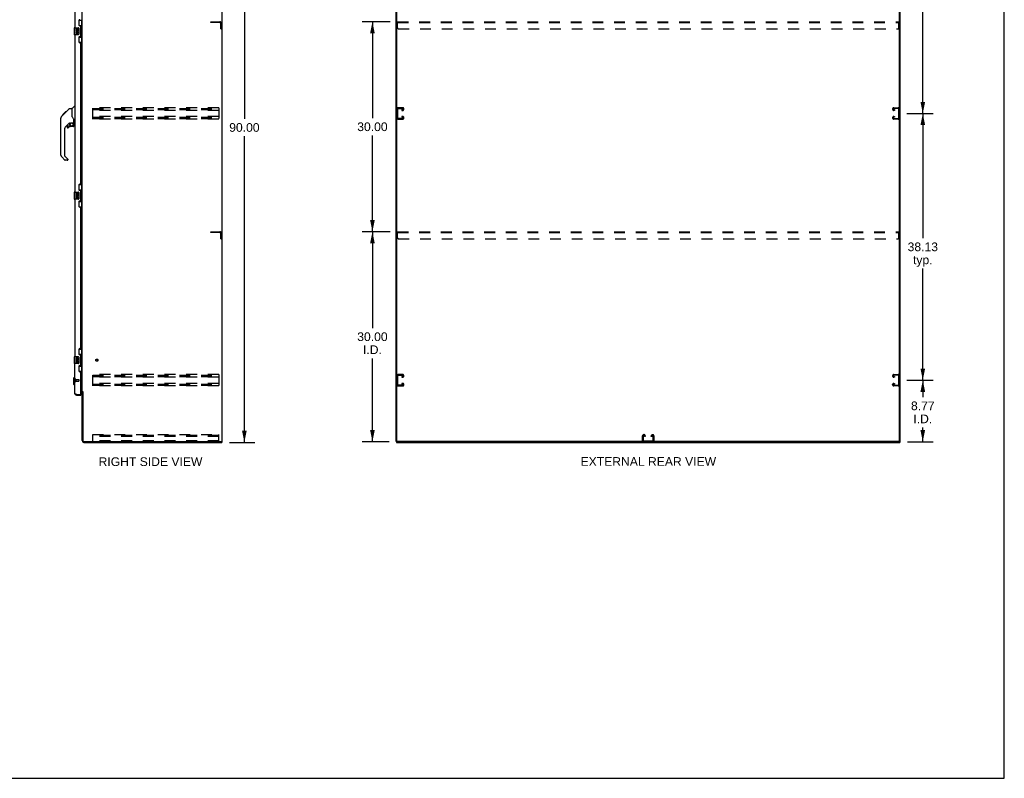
# Model space of a CAD drawing. Header units: inches. Extents: x 0 to 281, y 0 to 182.
# Tile 18 of 20: x 141 to 281, y 0 to 108. Entities that reach past the tile are written whole.
import ezdxf

# ---------------------------------------------------------------- set-up
doc = ezdxf.new("R2010")
doc.units = ezdxf.units.IN
doc.header["$LTSCALE"] = 15.47
doc.header["$MEASUREMENT"] = 0
doc.linetypes.add('HIDDEN', pattern=[0.2, 0.1, -0.1])
doc.layers.get('0').update_dxf_attribs({"linetype": 'CONTINUOUS'})
for name, color, linetype in [('02___PRT_ALL_AXES', 7, 'CONTINUOUS'), ('DEFAULT_2', 8, 'HIDDEN'), ('DIMENSIONS', 7, 'CONTINUOUS')]:
    doc.layers.add(name, color=color, linetype=linetype)
doc.styles.get("Standard").update_dxf_attribs({"font": 'arial.ttf'})
doc.dimstyles.new('DIMSTYLE_1', dxfattribs={"dimtxt": 1.240909, "dimasz": 1.654545, "dimexe": 0.09, "dimexo": 0.07, "dimgap": 0.0375, "dimtad": 0, "dimtih": 1, "dimtoh": 1, "dimzin": 4, "dimdsep": 46, "dimtxsty": 'Standard', "dimblk": '_FILLED', "dimblk1": '_FILLED', "dimblk2": '_FILLED', "dimcen": 0.09, "dimazin": 1, "dimtfac": 1, "dimtdec": 3, "dimtofl": 0, "dimtmove": 0, "dimatfit": 3, "dimldrblk": '_FILLED', "dimfxl": 1, "dimtolj": 1, "dimtzin": 4, "dimarcsym": 0})

# ---------------------------------------------------------------- blocks, each defined once
blk = doc.blocks.new('_FILLED')
at = {"color": 0, "linetype": 'ByBlock'}
blk.add_solid([(0, 0), (-1, 0.2), (-1, -0.2)], dxfattribs=at)
blk = doc.blocks.new('*D2')
at = {"layer": 'DIMENSIONS', "color": 2, "linetype": 'Continuous'}
for p, q in [((170.6, 138), (174.22, 138)), ((172.73, 138), (172.73, 94.24)), ((172.73, 48), (172.73, 91.76)), ((170.6, 48), (174.22, 48))]:
    blk.add_line(p, q, dxfattribs=at)
at = {"layer": 'DIMENSIONS', "color": 2, "linetype": 'Continuous', "xscale": 1.6545454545, "yscale": 1.6545454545, "zscale": 1.6545454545}
for p, rotation in [((172.73, 138), 90), ((172.73, 48), 270)]:
    blk.add_blockref('_FILLED', p, dxfattribs=dict(at, rotation=rotation))
at = {"layer": 'DIMENSIONS', "color": 2, "linetype": 'Continuous', "insert": (172.73, 93.62), "char_height": 1.241, "width": 4.3363, "attachment_point": 2, "line_spacing_factor": 0.9}
blk.add_mtext('90.00', dxfattribs=at)
blk = doc.blocks.new('*D4')
at = {"layer": 'DIMENSIONS', "color": 2, "linetype": 'Continuous'}
for p, q in [((267.37, 56.87), (271.12, 56.87)), ((269.63, 56.87), (269.63, 54.46)), ((269.63, 48.1), (269.63, 50.12)), ((267.46, 48.1), (271.12, 48.1))]:
    blk.add_line(p, q, dxfattribs=at)
at = {"layer": 'DIMENSIONS', "color": 2, "linetype": 'Continuous', "xscale": 1.6545454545, "yscale": 1.6545454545, "zscale": 1.6545454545}
for p, rotation in [((269.63, 56.87), 90), ((269.63, 48.1), 270)]:
    blk.add_blockref('_FILLED', p, dxfattribs=dict(at, rotation=rotation))
at = {"layer": 'DIMENSIONS', "color": 2, "linetype": 'Continuous', "insert": (269.63, 53.84), "char_height": 1.241, "width": 3.3721, "attachment_point": 2, "line_spacing_factor": 0.9}
blk.add_mtext('8.77\\PI.D.', dxfattribs=at)
blk = doc.blocks.new('*D5')
at = {"layer": 'DIMENSIONS', "color": 2, "linetype": 'Continuous'}
for p, q in [((267.37, 95), (271.12, 95)), ((269.63, 95), (269.63, 77.18)), ((269.63, 56.87), (269.63, 72.83)), ((267.37, 56.87), (271.12, 56.87))]:
    blk.add_line(p, q, dxfattribs=at)
at = {"layer": 'DIMENSIONS', "color": 2, "linetype": 'Continuous', "xscale": 1.6545454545, "yscale": 1.6545454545, "zscale": 1.6545454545}
for p, rotation in [((269.63, 95), 90), ((269.63, 56.87), 270)]:
    blk.add_blockref('_FILLED', p, dxfattribs=dict(at, rotation=rotation))
at = {"layer": 'DIMENSIONS', "color": 2, "linetype": 'Continuous', "insert": (269.63, 76.56), "char_height": 1.241, "width": 4.3363, "attachment_point": 2, "line_spacing_factor": 0.9}
blk.add_mtext('38.13\\Ptyp.', dxfattribs=at)
blk = doc.blocks.new('*D6')
at = {"layer": 'DIMENSIONS', "color": 2, "linetype": 'Continuous'}
for p, q in [((267.37, 133.12), (271.12, 133.12)), ((269.63, 133.12), (269.63, 115.3)), ((269.63, 95), (269.63, 110.96)), ((267.37, 95), (271.12, 95))]:
    blk.add_line(p, q, dxfattribs=at)
at = {"layer": 'DIMENSIONS', "color": 2, "linetype": 'Continuous', "xscale": 1.6545454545, "yscale": 1.6545454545, "zscale": 1.6545454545}
for p, rotation in [((269.63, 133.12), 90), ((269.63, 95), 270)]:
    blk.add_blockref('_FILLED', p, dxfattribs=dict(at, rotation=rotation))
at = {"layer": 'DIMENSIONS', "color": 2, "linetype": 'Continuous', "insert": (269.63, 114.68), "char_height": 1.241, "width": 4.3363, "attachment_point": 2, "line_spacing_factor": 0.9}
blk.add_mtext('38.13\\Ptyp.', dxfattribs=at)
blk = doc.blocks.new('*D17')
at = {"layer": 'DIMENSIONS', "color": 2, "linetype": 'Continuous'}
for p, q in [((193.57, 78.1), (189.53, 78.1)), ((191.02, 78.1), (191.02, 64.34)), ((191.02, 48.1), (191.02, 60)), ((193.43, 48.1), (189.53, 48.1))]:
    blk.add_line(p, q, dxfattribs=at)
at = {"layer": 'DIMENSIONS', "color": 2, "linetype": 'Continuous', "xscale": 1.6545454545, "yscale": 1.6545454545, "zscale": 1.6545454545}
for p, rotation in [((191.02, 78.1), 90), ((191.02, 48.1), 270)]:
    blk.add_blockref('_FILLED', p, dxfattribs=dict(at, rotation=rotation))
at = {"layer": 'DIMENSIONS', "color": 2, "linetype": 'Continuous', "insert": (191.02, 63.72), "char_height": 1.241, "width": 4.3363, "attachment_point": 2, "line_spacing_factor": 0.9}
blk.add_mtext('30.00\\PI.D.', dxfattribs=at)
blk = doc.blocks.new('*D18')
at = {"layer": 'DIMENSIONS', "color": 2, "linetype": 'Continuous'}
for p, q in [((193.57, 108.1), (189.53, 108.1)), ((191.02, 108.1), (191.02, 94.34)), ((191.02, 78.1), (191.02, 91.86)), ((193.57, 78.1), (189.53, 78.1))]:
    blk.add_line(p, q, dxfattribs=at)
at = {"layer": 'DIMENSIONS', "color": 2, "linetype": 'Continuous', "xscale": 1.6545454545, "yscale": 1.6545454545, "zscale": 1.6545454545}
for p, rotation in [((191.02, 108.1), 90), ((191.02, 78.1), 270)]:
    blk.add_blockref('_FILLED', p, dxfattribs=dict(at, rotation=rotation))
at = {"layer": 'DIMENSIONS', "color": 2, "linetype": 'Continuous', "insert": (191.02, 93.72), "char_height": 1.241, "width": 4.3363, "attachment_point": 2, "line_spacing_factor": 0.9}
blk.add_mtext('30.00', dxfattribs=at)

msp = doc.modelspace()

# ---------------------------------------------------------------- linework, layer by layer
at = {"color": 7, "linetype": 'Continuous'}
for p, q in [((281.273, 0), (281.273, 182)), ((169.555, 48.103), (169.555, 137.895)), ((194.521, 48.165), (194.521, 137.895)), ((266.313, 48.103), (266.313, 137.832)), ((149.114, 108.324), (149.555, 108.324)), ((149.151, 107.544), (149.151, 108.324)), ((149.516, 107.299), (149.516, 108.324)), ((148.437, 107.234), (148.437, 106.264)), ((148.452, 107.249), (148.992, 107.249)), ((149.092, 107.149), (149.092, 106.349)), ((149.151, 107.589), (149.378, 107.589)), ((149.378, 105.909), (149.378, 107.589)), ((149.415, 107.35), (149.415, 107.329)), ((149.415, 107.299), (149.415, 106.199)), ((149.537, 107.299), (149.415, 107.299)), ((149.537, 106.199), (149.537, 107.299)), ((148.992, 106.249), (148.452, 106.249)), ((149.151, 105.174), (149.151, 105.954)), ((149.151, 105.909), (149.378, 105.909)), ((149.537, 106.199), (149.415, 106.199)), ((149.415, 106.169), (149.415, 106.148)), ((149.516, 105.174), (149.516, 106.199)), ((149.114, 105.174), (149.555, 105.174)), ((147.062, 95.041), (147.686, 95.665)), ((147.742, 95.688), (148.103, 95.688)), ((148.103, 95.688), (148.103, 94.583)), ((148.109, 95.694), (148.406, 95.991)), ((148.497, 96.003), (148.434, 96.003)), ((146.516, 93.761), (146.516, 94.348)), ((146.528, 89.06), (146.528, 94.344)), ((146.643, 94.621), (146.922, 94.899)), ((146.749, 94.795), (146.752, 94.798)), ((146.749, 94.795), (146.816, 94.795)), ((146.752, 94.798), (146.819, 94.798)), ((146.753, 94.799), (147.163, 95.208)), ((146.82, 94.799), (146.753, 94.799)), ((146.901, 94.88), (146.835, 94.88)), ((146.921, 94.9), (147.054, 95.033)), ((146.988, 94.966), (146.921, 94.966)), ((146.948, 94.926), (146.922, 94.899)), ((146.982, 94.961), (146.948, 94.926)), ((147.026, 95.005), (146.982, 94.961)), ((147.07, 95.048), (147.003, 95.048)), ((147.062, 95.041), (147.026, 95.005)), ((147.146, 95.125), (147.08, 95.125)), ((147.163, 95.208), (147.165, 95.21)), ((147.163, 95.209), (147.23, 95.209)), ((147.23, 95.208), (147.163, 95.208)), ((147.165, 95.21), (147.232, 95.21)), ((148.123, 94.591), (148.103, 94.646)), ((148.152, 94.523), (148.123, 94.591)), ((147.714, 93.626), (147.213, 93.125)), ((147.434, 93.127), (147.434, 93.008)), ((147.512, 93.206), (147.665, 93.206)), ((147.673, 93.209), (147.745, 93.281)), ((147.749, 93.616), (147.749, 93.289)), ((147.791, 93.621), (147.879, 93.621)), ((148.056, 93.662), (148.064, 93.662)), ((148.064, 93.662), (148.359, 93.662)), ((148.3, 93.127), (148.064, 93.127)), ((148.241, 93.662), (148.321, 93.582)), ((148.313, 93.575), (148.307, 93.569)), ((148.359, 93.443), (148.379, 93.443)), ((148.379, 93.66), (148.379, 94.067)), ((148.379, 93.206), (148.379, 93.443)), ((148.418, 93.621), (148.497, 93.621)), ((147.04, 92.707), (147.04, 88.974)), ((147.096, 88.329), (146.643, 88.781)), ((147.063, 88.918), (147.499, 88.483)), ((147.434, 88.306), (147.151, 88.306)), ((147.512, 88.449), (147.512, 88.385)), ((149.114, 84.824), (149.555, 84.824)), ((149.151, 84.044), (149.151, 84.824)), ((149.516, 83.799), (149.516, 84.824)), ((148.437, 83.734), (148.437, 82.764)), ((148.452, 83.749), (148.992, 83.749)), ((149.092, 83.649), (149.092, 82.849)), ((149.151, 84.089), (149.378, 84.089)), ((149.378, 82.409), (149.378, 84.089)), ((149.415, 83.85), (149.415, 83.829)), ((149.537, 83.799), (149.415, 83.799)), ((149.415, 83.799), (149.415, 82.699)), ((149.537, 82.699), (149.537, 83.799)), ((148.992, 82.749), (148.452, 82.749)), ((149.114, 81.674), (149.555, 81.674)), ((149.151, 81.674), (149.151, 82.454)), ((149.151, 82.409), (149.378, 82.409)), ((149.537, 82.699), (149.415, 82.699)), ((149.415, 82.669), (149.415, 82.648)), ((149.516, 81.674), (149.516, 82.699)), ((149.114, 61.324), (149.555, 61.324)), ((149.151, 60.544), (149.151, 61.324)), ((149.151, 60.589), (149.378, 60.589)), ((149.378, 58.909), (149.378, 60.589)), ((149.516, 60.299), (149.516, 61.324)), ((148.437, 60.234), (148.437, 59.264)), ((148.452, 60.249), (148.992, 60.249)), ((148.992, 59.249), (148.452, 59.249)), ((149.092, 60.149), (149.092, 59.349)), ((149.415, 60.35), (149.415, 60.329)), ((149.537, 60.299), (149.415, 60.299)), ((149.415, 60.299), (149.415, 59.199)), ((149.537, 59.199), (149.415, 59.199)), ((149.415, 59.169), (149.415, 59.148)), ((149.516, 58.174), (149.516, 59.199)), ((149.537, 59.199), (149.537, 60.299)), ((149.114, 58.174), (149.555, 58.174)), ((149.151, 58.174), (149.151, 58.954)), ((149.151, 58.909), (149.378, 58.909)), ((148.339, 57.182), (148.457, 57.3)), ((148.339, 57.182), (148.339, 56.316)), ((148.339, 56.316), (148.457, 56.198)), ((148.457, 57.3), (148.497, 57.3)), ((148.457, 57.3), (148.457, 56.198)), ((148.457, 56.198), (148.497, 56.198)), ((148.743, 54.749), (148.743, 54.853)), ((149.331, 54.853), (149.351, 54.853)), ((149.351, 54.853), (149.351, 54.749)), ((149.659, 55.239), (149.555, 55.239)), ((169.44, 48.103), (169.555, 48.103)), ((169.503, 48.103), (169.503, 47.999)), ((194.417, 48.103), (194.531, 48.103)), ((194.469, 48.103), (194.469, 47.999)), ((266.25, 48.103), (194.583, 48.103)), ((266.302, 48.103), (266.417, 48.103)), ((266.365, 48.103), (266.365, 47.999)), ((0, 0), (281.273, 0))]:
    msp.add_line(p, q, dxfattribs=at)
at = {"color": 3, "linetype": 'Continuous'}
for p, q in [((169.503, 137.832), (169.503, 48.165)), ((194.417, 48.103), (194.417, 137.895)), ((266.417, 48.103), (266.417, 137.895)), ((149.555, 55.291), (149.555, 134.706)), ((148.497, 129.749), (148.497, 107.249)), ((149.101, 108.266), (149.101, 107.646)), ((149.231, 107.516), (149.291, 107.516)), ((149.351, 106.041), (149.351, 107.456)), ((148.497, 106.249), (148.497, 83.749)), ((149.101, 105.851), (149.101, 105.231)), ((149.291, 105.981), (149.231, 105.981)), ((149.231, 105.101), (149.291, 105.101)), ((149.351, 84.956), (149.351, 105.041)), ((149.101, 84.766), (149.101, 84.146)), ((149.291, 84.896), (149.231, 84.896)), ((149.231, 84.016), (149.291, 84.016)), ((149.351, 82.541), (149.351, 83.956)), ((148.497, 82.749), (148.497, 60.249)), ((149.101, 82.351), (149.101, 81.731)), ((149.291, 82.481), (149.231, 82.481)), ((149.231, 81.601), (149.291, 81.601)), ((149.351, 61.456), (149.351, 81.541)), ((149.101, 61.266), (149.101, 60.646)), ((149.291, 61.396), (149.231, 61.396)), ((149.231, 60.516), (149.291, 60.516)), ((148.497, 54.995), (148.497, 59.249)), ((149.351, 59.041), (149.351, 60.456)), ((149.101, 58.851), (149.101, 58.231)), ((149.291, 58.981), (149.231, 58.981)), ((149.231, 58.101), (149.291, 58.101)), ((149.351, 54.873), (149.351, 58.041)), ((148.743, 54.853), (149.331, 54.853)), ((149.351, 55.447), (149.555, 55.447)), ((149.412, 55.395), (149.351, 55.395)), ((149.555, 55.291), (149.629, 55.291)), ((149.555, 48.245), (149.555, 55.252)), ((149.645, 55.273), (149.647, 55.269)), ((149.659, 55.251), (149.659, 48.246)), ((148.743, 54.749), (149.351, 54.749)), ((149.801, 47.999), (169.503, 47.999)), ((149.802, 48.103), (169.44, 48.103)), ((194.469, 47.999), (266.365, 47.999))]:
    msp.add_line(p, q, dxfattribs=at)
at = {"color": 7, "linetype": 'Continuous'}
for points in [[(149.085, 107.185), (149.087, 107.179), (149.089, 107.173), (149.09, 107.167), (149.091, 107.161), (149.091, 107.155), (149.092, 107.149)], [(149.342, 107.488), (149.344, 107.491), (149.349, 107.5), (149.354, 107.508), (149.358, 107.515), (149.362, 107.522), (149.366, 107.528), (149.369, 107.534), (149.371, 107.54), (149.373, 107.545), (149.375, 107.55), (149.376, 107.554), (149.377, 107.558), (149.377, 107.562), (149.378, 107.565)], [(149.092, 106.349), (149.091, 106.343), (149.091, 106.336), (149.09, 106.33), (149.089, 106.324), (149.087, 106.318), (149.085, 106.313)], [(149.378, 105.933), (149.377, 105.936), (149.377, 105.94), (149.376, 105.944), (149.375, 105.948), (149.373, 105.953), (149.371, 105.958), (149.369, 105.963), (149.366, 105.969), (149.362, 105.976), (149.358, 105.983), (149.354, 105.99), (149.349, 105.998), (149.344, 106.006), (149.342, 106.01)], [(147.686, 95.665), (147.694, 95.671), (147.702, 95.677), (147.712, 95.682), (147.721, 95.685), (147.732, 95.687), (147.742, 95.688)], [(146.643, 94.621), (146.624, 94.601), (146.599, 94.568), (146.577, 94.532), (146.558, 94.495), (146.544, 94.455), (146.535, 94.415), (146.529, 94.373), (146.528, 94.344)], [(148.325, 94.238), (148.277, 94.308), (148.228, 94.385), (148.187, 94.456), (148.152, 94.523)], [(148.379, 94.067), (148.378, 94.091), (148.373, 94.126), (148.364, 94.16), (148.352, 94.192), (148.336, 94.221), (148.325, 94.238)], [(147.879, 93.621), (147.887, 93.622), (147.896, 93.624), (147.905, 93.627), (147.917, 93.631), (147.93, 93.635), (147.945, 93.641), (147.962, 93.646), (147.979, 93.651), (147.998, 93.655), (148.018, 93.659), (148.037, 93.661), (148.056, 93.662)], [(148.359, 93.443), (148.358, 93.457), (148.356, 93.471), (148.354, 93.485), (148.35, 93.498), (148.345, 93.511), (148.339, 93.524), (148.332, 93.536), (148.325, 93.547), (148.316, 93.558), (148.307, 93.569)], [(148.321, 93.582), (148.321, 93.582), (148.32, 93.582), (148.319, 93.581), (148.318, 93.58), (148.317, 93.579), (148.313, 93.575)], [(149.085, 83.685), (149.087, 83.679), (149.089, 83.673), (149.09, 83.667), (149.091, 83.661), (149.091, 83.655), (149.092, 83.649)], [(149.342, 83.988), (149.344, 83.991), (149.349, 84), (149.354, 84.008), (149.358, 84.015), (149.362, 84.022), (149.366, 84.028), (149.369, 84.034), (149.371, 84.04), (149.373, 84.045), (149.375, 84.05), (149.376, 84.054), (149.377, 84.058), (149.377, 84.062), (149.378, 84.065)], [(149.092, 82.849), (149.091, 82.843), (149.091, 82.836), (149.09, 82.83), (149.089, 82.824), (149.087, 82.818), (149.085, 82.813)], [(149.378, 82.433), (149.377, 82.436), (149.377, 82.44), (149.376, 82.444), (149.375, 82.448), (149.373, 82.453), (149.371, 82.458), (149.369, 82.463), (149.366, 82.469), (149.362, 82.476), (149.358, 82.483), (149.354, 82.49), (149.349, 82.498), (149.344, 82.506), (149.342, 82.51)], [(149.342, 60.488), (149.344, 60.491), (149.349, 60.5), (149.354, 60.508), (149.358, 60.515), (149.362, 60.522), (149.366, 60.528), (149.369, 60.534), (149.371, 60.54), (149.373, 60.545), (149.375, 60.55), (149.376, 60.554), (149.377, 60.558), (149.377, 60.562), (149.378, 60.565)], [(149.085, 60.185), (149.087, 60.179), (149.089, 60.173), (149.09, 60.167), (149.091, 60.161), (149.091, 60.155), (149.092, 60.149)], [(149.092, 59.349), (149.091, 59.343), (149.091, 59.336), (149.09, 59.33), (149.089, 59.324), (149.087, 59.318), (149.085, 59.313)], [(149.378, 58.933), (149.377, 58.936), (149.377, 58.94), (149.376, 58.944), (149.375, 58.948), (149.373, 58.953), (149.371, 58.958), (149.369, 58.963), (149.366, 58.969), (149.362, 58.976), (149.358, 58.983), (149.354, 58.99), (149.349, 58.998), (149.344, 59.006), (149.342, 59.01)]]:
    msp.add_lwpolyline(points, dxfattribs=at)
at = {"color": 3, "linetype": 'Continuous'}
for points in [[(148.664, 54.883), (148.649, 54.888), (148.634, 54.894), (148.62, 54.9), (148.606, 54.906), (148.593, 54.912), (148.581, 54.918), (148.569, 54.924), (148.558, 54.93), (148.548, 54.936), (148.538, 54.942), (148.53, 54.948), (148.522, 54.954), (148.515, 54.96), (148.51, 54.966), (148.505, 54.972), (148.501, 54.978), (148.499, 54.983), (148.497, 54.989), (148.497, 54.995)], [(148.743, 54.853), (148.711, 54.865), (148.695, 54.871), (148.679, 54.877), (148.664, 54.883)], [(149.629, 55.291), (149.631, 55.29), (149.633, 55.288), (149.635, 55.287), (149.636, 55.285), (149.638, 55.284), (149.639, 55.282), (149.64, 55.281), (149.641, 55.279), (149.642, 55.278), (149.643, 55.277), (149.644, 55.275), (149.644, 55.274), (149.645, 55.273)], [(149.647, 55.269), (149.648, 55.267), (149.649, 55.265), (149.65, 55.264), (149.651, 55.262), (149.652, 55.26), (149.653, 55.258), (149.655, 55.257), (149.656, 55.255), (149.657, 55.253), (149.659, 55.251)]]:
    msp.add_lwpolyline(points, dxfattribs=at)
at = {"color": 7, "linetype": 'Continuous'}
msp.add_circle((148.064, 93.422), 0.217, dxfattribs=at)
at = {"color": 3, "linetype": 'Continuous'}
for centre, radius, start, end in [((149.231, 108.266), 0.13, 90, 180), ((149.231, 107.646), 0.13, 180, 270), ((149.291, 107.456), 0.06, 0, 90), ((149.231, 105.851), 0.13, 90, 180), ((149.291, 106.041), 0.06, 270, 360), ((149.231, 105.231), 0.13, 180, 270), ((149.291, 105.041), 0.06, 0, 90), ((149.231, 84.766), 0.13, 90, 180), ((149.291, 84.956), 0.06, 270, 360), ((149.231, 84.146), 0.13, 180, 270), ((149.291, 83.956), 0.06, 0, 90), ((149.231, 82.351), 0.13, 90, 180), ((149.231, 81.731), 0.13, 180, 270), ((149.291, 82.541), 0.06, 270, 360), ((149.291, 81.541), 0.06, 0, 90), ((149.231, 61.266), 0.13, 90, 180), ((149.231, 60.646), 0.13, 180, 270), ((149.291, 61.456), 0.06, 270, 360), ((149.291, 60.456), 0.06, 0, 90), ((149.231, 58.851), 0.13, 90, 180), ((149.231, 58.231), 0.13, 180, 270), ((149.291, 59.041), 0.06, 270, 360), ((149.291, 58.041), 0.06, 0, 90), ((148.743, 54.995), 0.246, 180, 270), ((149.331, 54.873), 0.02, 270, 360), ((149.412, 55.252), 0.142, 0, 90), ((149.801, 48.245), 0.246, 180, 270), ((149.802, 48.246), 0.143, 180, 270), ((169.44, 48.165), 0.0625, 270, 360)]:
    msp.add_arc(centre, radius, start, end, dxfattribs=at)
at = {"color": 7, "linetype": 'Continuous'}
for centre, radius, start, end in [((148.452, 107.234), 0.015, 90, 180), ((148.992, 107.149), 0.1, 21.20502, 90), ((148.452, 106.264), 0.015, 180, 270), ((148.992, 106.349), 0.1, 270, 338.79459), ((148.123, 95.68), 0.0197, 135, 180), ((148.434, 95.963), 0.0394, 90, 135), ((146.536, 94.348), 0.0197, 110.96309, 180), ((146.536, 93.761), 0.0197, 180, 246.39296), ((147.631, 92.707), 0.591, 135, 180), ((147.512, 93.127), 0.0787, 90, 180), ((147.512, 93.008), 0.0787, 180, 309.5212), ((148.064, 92.339), 0.787, 90, 129.5212), ((147.665, 93.217), 0.0118, 270, 315), ((147.791, 93.424), 0.197, 90, 127.44051), ((147.737, 93.289), 0.0118, 315, 360), ((148.3, 93.206), 0.0787, 270, 360), ((148.182, 93.443), 0.197, 0, 45), ((148.359, 93.682), 0.0197, 270, 360), ((148.418, 93.66), 0.0394, 180, 270), ((146.922, 89.06), 0.394, 180, 225), ((147.119, 88.974), 0.0787, 180, 225), ((147.151, 88.385), 0.0787, 225, 270), ((147.434, 88.385), 0.0787, 270, 360), ((147.465, 88.449), 0.0472, 0, 45), ((148.452, 83.734), 0.015, 90, 180), ((148.992, 83.649), 0.1, 21.20502, 90), ((148.452, 82.764), 0.015, 180, 270), ((148.992, 82.849), 0.1, 270, 338.79459), ((148.452, 60.234), 0.015, 90, 180), ((148.452, 59.264), 0.015, 180, 270), ((148.992, 60.149), 0.1, 21.20502, 90), ((148.992, 59.349), 0.1, 270, 338.79459), ((148.743, 54.995), 0.142, 228.66126, 270), ((148.661, 55.139), 0.26, 270, 272.59366), ((194.583, 48.165), 0.0625, 180, 270), ((266.25, 48.165), 0.0625, 270, 360)]:
    msp.add_arc(centre, radius, start, end, dxfattribs=at)
for centre, start_param, end_param in [((149.311, 107.339), -1.5140098, -0.699287), ((149.311, 107.339), -2.4423057, -1.6275828), ((149.311, 106.158), -1.5140098, -0.699287), ((149.311, 106.158), -2.4423057, -1.6275828), ((149.311, 83.839), -1.5140098, -0.699287), ((149.311, 83.839), -2.4423057, -1.6275828), ((149.311, 82.658), -1.5140098, -0.699287), ((149.311, 82.658), -2.4423057, -1.6275828), ((149.311, 60.339), -1.5140098, -0.699287), ((149.311, 60.339), -2.4423057, -1.6275828), ((149.311, 59.158), -1.5140098, -0.699287), ((149.311, 59.158), -2.4423057, -1.6275828)]:
    msp.add_ellipse(centre, major_axis=(0, 0.18), ratio=0.5794935, start_param=start_param, end_param=end_param, dxfattribs=at)
at = {"layer": '02___PRT_ALL_AXES', "color": 7, "linetype": 'Continuous'}
for p, q in [((148.64, 107.095), (148.64, 106.864)), ((148.703, 107.095), (148.64, 107.095)), ((148.703, 106.927), (148.703, 107.095)), ((148.765, 106.927), (148.703, 106.927)), ((148.765, 107.063), (148.765, 106.927)), ((148.826, 107.063), (148.765, 107.063)), ((148.826, 106.927), (148.826, 107.063)), ((148.891, 106.927), (148.826, 106.927)), ((148.891, 107.095), (148.891, 106.927)), ((148.954, 107.095), (148.891, 107.095)), ((148.954, 106.864), (148.954, 107.095)), ((148.64, 106.864), (148.901, 106.864)), ((148.64, 106.634), (148.64, 106.497)), ((148.703, 106.634), (148.64, 106.634)), ((148.71, 106.828), (148.653, 106.853)), ((148.703, 106.497), (148.703, 106.634)), ((148.765, 106.539), (148.765, 106.497)), ((148.826, 106.477), (148.826, 106.546)), ((148.901, 106.864), (148.874, 106.845)), ((148.891, 106.539), (148.891, 106.403)), ((148.891, 106.403), (148.954, 106.403)), ((148.936, 106.864), (148.954, 106.864)), ((148.954, 106.403), (148.954, 106.539)), ((148.703, 83.595), (148.64, 83.595)), ((148.64, 83.595), (148.64, 83.364)), ((148.64, 83.364), (148.901, 83.364)), ((148.703, 83.134), (148.64, 83.134)), ((148.64, 83.134), (148.64, 82.997)), ((148.71, 83.328), (148.653, 83.353)), ((148.703, 83.427), (148.703, 83.595)), ((148.765, 83.427), (148.703, 83.427)), ((148.703, 82.997), (148.703, 83.134)), ((148.826, 83.563), (148.765, 83.563)), ((148.765, 83.563), (148.765, 83.427)), ((148.765, 83.039), (148.765, 82.997)), ((148.826, 83.427), (148.826, 83.563)), ((148.891, 83.427), (148.826, 83.427)), ((148.826, 82.977), (148.826, 83.046)), ((148.901, 83.364), (148.874, 83.345)), ((148.954, 83.595), (148.891, 83.595)), ((148.891, 83.595), (148.891, 83.427)), ((148.891, 83.039), (148.891, 82.903)), ((148.936, 83.364), (148.954, 83.364)), ((148.954, 83.364), (148.954, 83.595)), ((148.954, 82.903), (148.954, 83.039)), ((148.891, 82.903), (148.954, 82.903)), ((148.703, 60.095), (148.64, 60.095)), ((148.64, 60.095), (148.64, 59.864)), ((148.64, 59.864), (148.901, 59.864)), ((148.703, 59.634), (148.64, 59.634)), ((148.64, 59.634), (148.64, 59.497)), ((148.71, 59.828), (148.653, 59.853)), ((148.703, 59.927), (148.703, 60.095)), ((148.765, 59.927), (148.703, 59.927)), ((148.703, 59.497), (148.703, 59.634)), ((148.826, 60.063), (148.765, 60.063)), ((148.765, 60.063), (148.765, 59.927)), ((148.765, 59.539), (148.765, 59.497)), ((148.826, 59.927), (148.826, 60.063)), ((148.891, 59.927), (148.826, 59.927)), ((148.826, 59.477), (148.826, 59.546)), ((148.901, 59.864), (148.874, 59.845)), ((148.954, 60.095), (148.891, 60.095)), ((148.891, 60.095), (148.891, 59.927)), ((148.891, 59.539), (148.891, 59.403)), ((148.891, 59.403), (148.954, 59.403)), ((148.936, 59.864), (148.954, 59.864)), ((148.954, 59.864), (148.954, 60.095)), ((148.954, 59.403), (148.954, 59.539))]:
    msp.add_line(p, q, dxfattribs=at)
at = {"layer": '02___PRT_ALL_AXES', "color": 8, "linetype": 'HIDDEN'}
for p, q in [((148.644, 56.977), (149.091, 56.977)), ((148.644, 56.977), (148.644, 56.729)), ((148.644, 56.729), (149.091, 56.729))]:
    msp.add_line(p, q, dxfattribs=at)
msp.add_circle((151.659, 59.749), 0.124, dxfattribs=at)
at = {"layer": '02___PRT_ALL_AXES', "color": 7, "linetype": 'Continuous'}
for centre, radius, start, end in [((148.797, 106.791), 0.157, 156.59665, 341.87913), ((148.734, 106.497), 0.0943, 180, 248.67039), ((148.734, 106.497), 0.0943, 248.69989, 347.43379), ((148.797, 106.791), 0.0943, 156.59665, 35.11217), ((148.734, 106.497), 0.0314, 180, 0.04847), ((148.86, 106.539), 0.0943, 0, 180), ((148.86, 106.534), 0.0362, 83.42855, 161.76278), ((148.86, 106.539), 0.0314, 0, 81.22946), ((148.797, 106.791), 0.157, 25.73705, 27.8532), ((148.8, 106.791), 0.154, 341.41988, 26.19629), ((148.797, 83.291), 0.157, 156.59665, 341.87913), ((148.734, 82.997), 0.0943, 180, 248.67039), ((148.734, 82.997), 0.0943, 248.69989, 347.43379), ((148.797, 83.291), 0.0943, 156.59665, 35.11217), ((148.734, 82.997), 0.0314, 180, 0.04847), ((148.86, 83.039), 0.0943, 0, 180), ((148.86, 83.034), 0.0362, 83.42855, 161.76278), ((148.86, 83.039), 0.0314, 0, 81.22946), ((148.797, 83.291), 0.157, 25.73705, 27.8532), ((148.8, 83.291), 0.154, 341.41988, 26.19629), ((148.797, 59.791), 0.157, 156.59665, 341.87913), ((148.734, 59.497), 0.0943, 180, 248.67039), ((148.734, 59.497), 0.0943, 248.69989, 347.43379), ((148.797, 59.791), 0.0943, 156.59665, 35.11217), ((148.734, 59.497), 0.0314, 180, 0.04847), ((148.86, 59.539), 0.0943, 0, 180), ((148.86, 59.534), 0.0362, 83.42855, 161.76278), ((148.86, 59.539), 0.0314, 0, 81.22946), ((148.797, 59.791), 0.157, 25.73705, 27.8532), ((148.8, 59.791), 0.154, 341.41988, 26.19629)]:
    msp.add_arc(centre, radius, start, end, dxfattribs=at)
at = {"layer": 'DEFAULT_2', "color": 8, "linetype": 'HIDDEN'}
for p, q in [((167.951, 107.999), (167.951, 108.103)), ((167.951, 108.103), (169.204, 108.103)), ((169.204, 107.999), (167.951, 107.999)), ((169.347, 107.103), (169.347, 107.856)), ((169.347, 107.103), (169.451, 107.103)), ((169.451, 107.103), (169.451, 107.856)), ((194.604, 107.228), (194.604, 108.103)), ((194.604, 108.103), (266.229, 108.103)), ((194.604, 107.999), (266.229, 107.999)), ((194.729, 107.103), (266.104, 107.103)), ((266.229, 107.228), (266.229, 108.103)), ((151.076, 94.186), (151.076, 95.811)), ((169.076, 95.811), (151.076, 95.811)), ((151.076, 95.707), (169.076, 95.707)), ((169.076, 95.811), (169.076, 94.186)), ((195.341, 95.811), (194.701, 95.811)), ((194.715, 95.707), (195.327, 95.707)), ((265.493, 95.811), (266.133, 95.811)), ((266.119, 95.707), (265.507, 95.707)), ((151.076, 95.617), (169.076, 95.617)), ((151.076, 95.54), (169.076, 95.54)), ((169.076, 95.436), (151.076, 95.436)), ((169.076, 94.561), (151.076, 94.561)), ((151.076, 94.457), (169.076, 94.457)), ((151.076, 94.367), (169.076, 94.367)), ((151.076, 94.29), (169.076, 94.29)), ((194.625, 94.38), (194.625, 95.617)), ((195.327, 94.29), (194.715, 94.29)), ((195.24, 95.54), (195.24, 95.436)), ((195.327, 95.54), (195.24, 95.54)), ((195.24, 95.436), (195.341, 95.436)), ((195.24, 94.561), (195.24, 94.457)), ((195.341, 94.561), (195.24, 94.561)), ((195.24, 94.457), (195.327, 94.457)), ((195.521, 95.616), (195.521, 95.631)), ((195.521, 94.366), (195.521, 94.381)), ((265.313, 95.616), (265.313, 95.631)), ((265.313, 94.366), (265.313, 94.381)), ((265.594, 95.436), (265.493, 95.436)), ((265.493, 94.561), (265.594, 94.561)), ((265.507, 95.54), (265.594, 95.54)), ((265.594, 94.457), (265.507, 94.457)), ((265.507, 94.29), (266.119, 94.29)), ((265.594, 95.54), (265.594, 95.436)), ((265.594, 94.561), (265.594, 94.457)), ((266.209, 94.38), (266.209, 95.617)), ((169.076, 94.186), (151.076, 94.186)), ((194.701, 94.186), (195.341, 94.186)), ((266.133, 94.186), (265.493, 94.186)), ((167.951, 78.103), (169.204, 78.103)), ((167.951, 77.999), (167.951, 78.103)), ((169.204, 77.999), (167.951, 77.999)), ((169.347, 77.103), (169.347, 77.856)), ((169.451, 77.103), (169.451, 77.856)), ((194.604, 77.228), (194.604, 78.103)), ((194.604, 78.103), (266.229, 78.103)), ((194.604, 77.999), (266.229, 77.999)), ((266.229, 77.228), (266.229, 78.103)), ((169.347, 77.103), (169.451, 77.103)), ((194.729, 77.103), (266.104, 77.103)), ((169.076, 57.686), (151.076, 57.686)), ((151.076, 56.061), (151.076, 57.686)), ((169.076, 57.686), (169.076, 56.061)), ((195.341, 57.686), (194.701, 57.686)), ((265.493, 57.686), (266.133, 57.686)), ((148.601, 56.995), (148.601, 56.711)), ((148.644, 56.995), (148.644, 56.711)), ((149.101, 56.967), (149.101, 56.739)), ((151.076, 57.582), (169.076, 57.582)), ((151.076, 57.492), (169.076, 57.492)), ((151.076, 57.415), (169.076, 57.415)), ((169.076, 57.311), (151.076, 57.311)), ((169.076, 56.436), (151.076, 56.436)), ((151.076, 56.332), (169.076, 56.332)), ((194.625, 56.255), (194.625, 57.492)), ((194.715, 57.582), (195.327, 57.582)), ((195.24, 57.415), (195.24, 57.311)), ((195.327, 57.415), (195.24, 57.415)), ((195.24, 57.311), (195.341, 57.311)), ((195.24, 56.436), (195.24, 56.332)), ((195.341, 56.436), (195.24, 56.436)), ((195.24, 56.332), (195.327, 56.332)), ((195.521, 57.491), (195.521, 57.506)), ((195.521, 56.241), (195.521, 56.256)), ((265.313, 57.491), (265.313, 57.506)), ((265.313, 56.241), (265.313, 56.256)), ((265.594, 57.311), (265.493, 57.311)), ((265.493, 56.436), (265.594, 56.436)), ((266.119, 57.582), (265.507, 57.582)), ((265.507, 57.415), (265.594, 57.415)), ((265.594, 56.332), (265.507, 56.332)), ((265.594, 57.415), (265.594, 57.311)), ((265.594, 56.436), (265.594, 56.332)), ((266.209, 56.255), (266.209, 57.492)), ((151.076, 56.242), (169.076, 56.242)), ((151.076, 56.165), (169.076, 56.165)), ((169.076, 56.061), (151.076, 56.061)), ((194.701, 56.061), (195.341, 56.061)), ((195.327, 56.165), (194.715, 56.165)), ((266.133, 56.061), (265.493, 56.061)), ((265.507, 56.165), (266.119, 56.165)), ((151.076, 49.103), (169.076, 49.103)), ((151.076, 48.103), (151.076, 49.103)), ((169.076, 48.999), (151.076, 48.999)), ((169.076, 48.998), (151.076, 48.998)), ((169.076, 48.822), (151.076, 48.822)), ((169.076, 48.207), (151.076, 48.207)), ((169.076, 48.103), (169.076, 49.103)), ((229.604, 48.283), (229.604, 48.923)), ((229.708, 48.909), (229.708, 48.297)), ((229.784, 49.103), (229.799, 49.103)), ((229.798, 48.207), (231.035, 48.207)), ((229.875, 48.822), (229.875, 48.909)), ((229.979, 48.822), (229.875, 48.822)), ((229.979, 48.923), (229.979, 48.822)), ((230.854, 48.822), (230.854, 48.923)), ((230.958, 48.822), (230.854, 48.822)), ((230.958, 48.909), (230.958, 48.822)), ((231.034, 49.103), (231.049, 49.103)), ((231.125, 48.297), (231.125, 48.909)), ((231.229, 48.923), (231.229, 48.283))]:
    msp.add_line(p, q, dxfattribs=at)
for radius in [0.164, 0.124]:
    msp.add_circle((151.659, 59.749), radius, dxfattribs=at)
for centre, radius, start, end in [((169.204, 107.856), 0.246, 0, 90), ((169.204, 107.856), 0.142, 0, 90), ((194.729, 107.228), 0.125, 180, 270), ((266.104, 107.228), 0.125, 270, 360), ((194.701, 95.631), 0.18, 90, 180), ((194.715, 95.617), 0.09, 90, 180), ((195.327, 95.617), 0.09, 0, 90), ((195.341, 95.631), 0.18, 0, 90), ((265.493, 95.631), 0.18, 90, 180), ((265.507, 95.617), 0.09, 90, 180), ((266.119, 95.617), 0.09, 0, 90), ((266.133, 95.631), 0.18, 0, 90), ((194.701, 94.366), 0.18, 180, 270), ((194.715, 94.38), 0.09, 180, 270), ((195.327, 95.63), 0.09, 270, 351.78079), ((195.327, 94.367), 0.09, 0, 90), ((195.327, 94.38), 0.09, 270, 351.78079), ((195.341, 95.616), 0.18, 270, 360), ((195.341, 94.381), 0.18, 0, 90), ((195.341, 94.366), 0.18, 270, 360), ((265.493, 95.616), 0.18, 180, 270), ((265.493, 94.381), 0.18, 90, 180), ((265.493, 94.366), 0.18, 180, 270), ((265.507, 94.367), 0.09, 90, 180), ((265.507, 95.63), 0.09, 188.21921, 270), ((265.507, 94.38), 0.09, 188.21921, 270), ((266.119, 94.38), 0.09, 270, 360), ((266.133, 94.366), 0.18, 270, 360), ((169.204, 77.856), 0.246, 0, 90), ((169.204, 77.856), 0.142, 0, 90), ((194.729, 77.228), 0.125, 180, 270), ((266.104, 77.228), 0.125, 270, 360), ((194.701, 57.506), 0.18, 90, 180), ((195.341, 57.506), 0.18, 0, 90), ((265.493, 57.506), 0.18, 90, 180), ((266.133, 57.506), 0.18, 0, 90), ((148.622, 56.995), 0.0215, 0, 180), ((148.622, 56.711), 0.0215, 180, 360), ((149.091, 56.967), 0.01, 0, 90), ((149.091, 56.739), 0.01, 270, 360), ((194.715, 57.492), 0.09, 90, 180), ((194.715, 56.255), 0.09, 180, 270), ((195.327, 57.492), 0.09, 0, 90), ((195.327, 57.505), 0.09, 270, 351.78079), ((195.327, 56.242), 0.09, 0, 90), ((195.341, 57.491), 0.18, 270, 360), ((195.341, 56.256), 0.18, 0, 90), ((265.493, 57.491), 0.18, 180, 270), ((265.493, 56.256), 0.18, 90, 180), ((265.507, 57.492), 0.09, 90, 180), ((265.507, 56.242), 0.09, 90, 180), ((265.507, 57.505), 0.09, 188.21921, 270), ((266.119, 57.492), 0.09, 0, 90), ((266.119, 56.255), 0.09, 270, 360), ((194.701, 56.241), 0.18, 180, 270), ((195.327, 56.255), 0.09, 270, 351.78079), ((195.341, 56.241), 0.18, 270, 360), ((265.493, 56.241), 0.18, 180, 270), ((265.507, 56.255), 0.09, 188.21921, 270), ((266.133, 56.241), 0.18, 270, 360), ((229.784, 48.923), 0.18, 90, 180), ((229.784, 48.283), 0.18, 180, 270), ((229.798, 48.909), 0.09, 98.21921, 180), ((229.798, 48.297), 0.09, 180, 270), ((229.785, 48.909), 0.09, 0, 90), ((229.799, 48.923), 0.18, 0, 90), ((231.034, 48.923), 0.18, 90, 180), ((231.048, 48.909), 0.09, 98.21921, 180), ((231.035, 48.909), 0.09, 0, 90), ((231.035, 48.297), 0.09, 270, 360), ((231.049, 48.923), 0.18, 0, 90), ((231.049, 48.283), 0.18, 270, 360)]:
    msp.add_arc(centre, radius, start, end, dxfattribs=at)

# ---------------------------------------------------------------- texts
at = {"layer": 'DIMENSIONS', "color": 2, "linetype": 'Continuous', "char_height": 1.24091, "attachment_point": 2, "line_spacing_factor": 0.9}
for s, insert, width in [('RIGHT SIDE VIEW', (159.32, 45.862), 14.79865), ('EXTERNAL REAR VIEW', (230.429, 45.89), 19.31943)]:
    msp.add_mtext(s, dxfattribs=dict(at, insert=insert, width=width))

# ---------------------------------------------------------------- dimensions: what is measured, and where the dimension line sits
at = {"layer": 'DIMENSIONS', "color": 2, "linetype": 'Continuous'}
for base, p1, p2, picture, middle in [((172.733, 137.999), (170.528, 47.999), (170.528, 137.999), '*D2', (172.728, 92.992)), ((191.018, 108.103), (193.641, 78.103), (193.641, 108.103), '*D18', (191.015, 93.096))]:
    dim = msp.add_linear_dim(base=base, p1=p1, p2=p2, angle=90, dimstyle='DIMSTYLE_1', dxfattribs=at)
    dim.commit()
    dim.dimension.update_dxf_attribs({"geometry": picture, "text_midpoint": middle, "dimtype": 160})
for base, p1, p2, text, picture, middle in [((269.632912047, 133.123824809), (267.296998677, 94.998824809), (267.296998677, 133.123824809), '<>\\Ptyp.', '*D6', (269.632912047, 113.130642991)), ((269.632912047, 94.998824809), (267.296998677, 56.873824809), (267.296998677, 94.998824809), '<>\\Ptyp.', '*D5', (269.632912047, 75.005642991)), ((191.018, 78.103), (193.495, 48.103), (193.641, 78.103), '<>\\PI.D.', '*D17', (191.018, 62.172)), ((269.633, 56.874), (267.39, 48.103), (267.297, 56.874), '<>\\PI.D.', '*D4', (269.633, 52.293))]:
    dim = msp.add_linear_dim(base=base, p1=p1, p2=p2, angle=90, text=text, dimstyle='DIMSTYLE_1', dxfattribs=at)
    dim.commit()
    dim.dimension.update_dxf_attribs({"geometry": picture, "text_midpoint": middle, "dimtype": 160})

doc.saveas('drawing.dxf')
